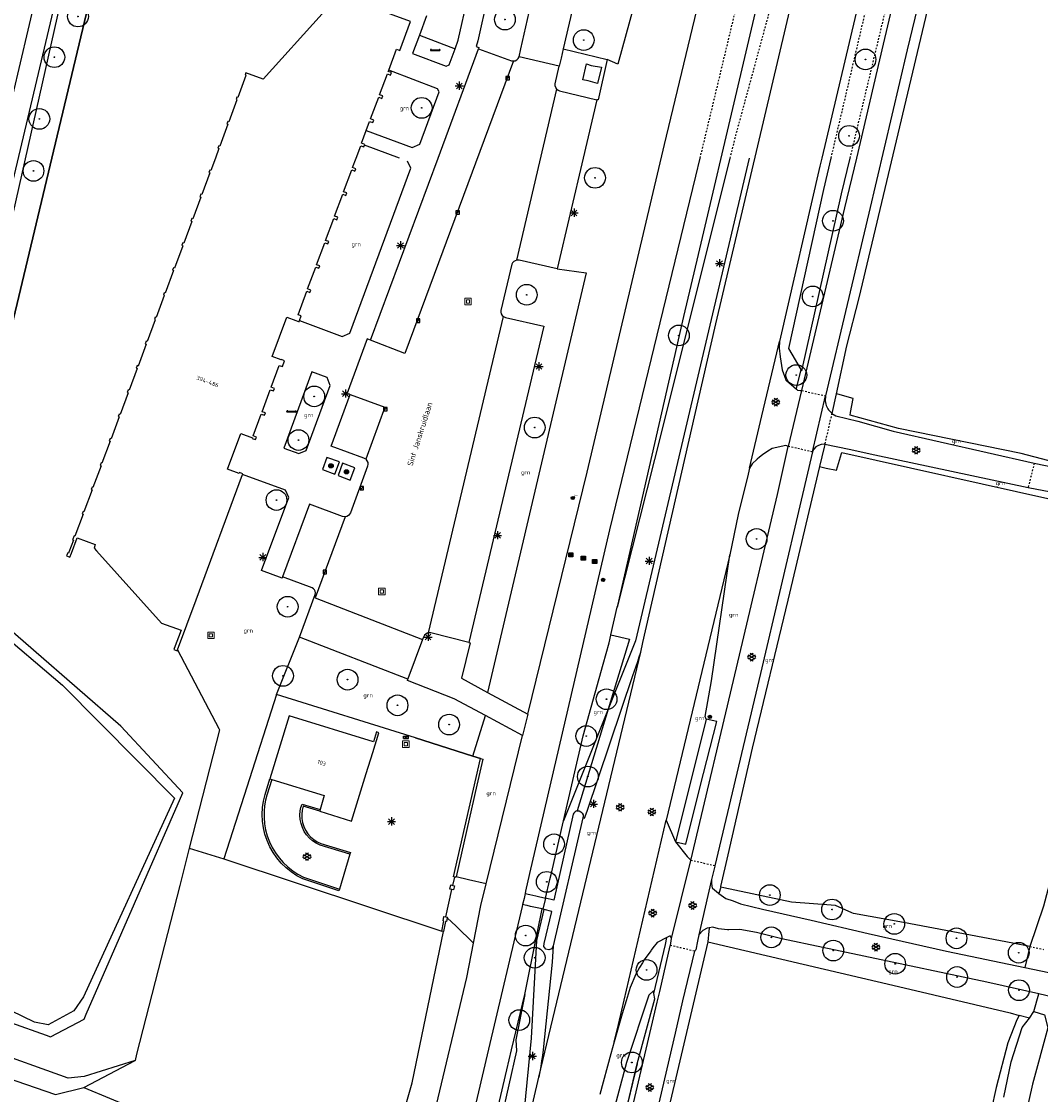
# Model space of a CAD drawing. Header units: metres. Extents: x 116958 to 118326, y 475500 to 477904.
# Tile 4 of 256: x 117340 to 117464, y 475886 to 476017. Entities that reach past the tile are written whole.
import ezdxf

# ---------------------------------------------------------------- set-up
doc = ezdxf.new("R2010")
doc.units = ezdxf.units.M
doc.header["$LTSCALE"] = 0.2
doc.linetypes.add('MATGRENS', pattern=[2, 1, -1])
doc.layers.get('0').update_dxf_attribs({"color": 6})
for name, color, linetype in [('B-WE-GR-BOOM-G', 252, 'Continuous'), ('B-WE-GR-GROENVOORZIENING-GV', 252, 'Continuous'), ('B-WE-GW-WATERGANG_INSTEEK-G', 252, 'Continuous'), ('B-WE-GW-WATERGANG_WATERLIJN-G', 252, 'Continuous'), ('B-WE-IE-FIETSENSTANG-G', 252, 'Continuous'), ('B-WE-IE-MEUBILAIR-G', 252, 'Continuous'), ('B-WE-IE-MEUBILAIR_WEGMEUBILAIR_LICHTMAST-G', 252, 'Continuous'), ('B-WE-IE-MEUBILAIR_WEGMEUBILAIR_VERKEERSBORD-PAAL', 252, 'Continuous'), ('B-WE-IE-MEUBILAIR_WEGMEUBILAIR_VERKEERSLICHT-G', 252, 'Continuous'), ('B-WE-IE-TERREINAFSCHEIDING_KUNSTMATIG_HEKWERK-G', 252, 'HEKWERK'), ('B-WE-KL-DATA_KAST-G', 90, 'Continuous'), ('B-WE-KW-KUNSTWERK_WALBESCHERMING-GV', 252, 'Continuous'), ('B-WE-OG-BEBOUWING-GV', 252, 'Continuous'), ('B-WE-OG-HUISNUMMER-T25', 2, 'Continuous'), ('B-WE-OG-STRAATNAAM-T35', 3, 'Continuous'), ('B-WE-RI-HWA_KOLK_TROTTOIRKOLK-G', 252, 'Continuous'), ('B-WE-VH-MATERIAALGRENS-G', 252, 'MATGRENS'), ('B-WE-VH-VERHARDING_ASFALT-GV', 252, 'Continuous')]:
    doc.layers.add(name, color=color, linetype=linetype)
doc.layers.add('B-WE-RI-RIOOLPUT', color=31, linetype='Continuous', lineweight=0)
doc.styles.get("Standard").update_dxf_attribs({"font": 'isocp.shx'})
doc.linetypes.add('HEKWERK', pattern='A,5,-1,[103,standaard.shx,S=0.5,R=0,X=0,Y=0],-1', length=7)

# ---------------------------------------------------------------- blocks, each defined once
blk = doc.blocks.new('BGTGV')
for p, q in [((0.0197, 0.04605), (-0.0497, 0.00595)), ((0.0433, 0.025), (-0.0433, -0.025)), ((0.0433, -0.025), (-0.0433, 0.025)), ((0.04965, 0.006), (-0.01975, 0.04605)), ((0.01965, -0.046), (-0.0494, -0.00615)), ((0.04955, -0.00605), (-0.0197, -0.046))]:
    blk.add_line(p, q)
blk = doc.blocks.new('BGT_GR')
at = {"insert": (0.043, 0.019), "char_height": 0.1, "attachment_point": 5, "line_spacing_factor": 0.8}
blk.add_mtext('{\\C256;grn}', dxfattribs=at)
blk = doc.blocks.new('CELQ75115')
for p, q in [((-0.1, 0.03), (-0.2, 0.01)), ((-0.2, 0.01), (-0.17, -0.01)), ((-0.12, 0.07), (-0.07, 0.16)), ((-0.12, 0.07), (-0.05, 0.03)), ((-0.06, -0.06), (-0.1, 0.03)), ((-0.07, 0.16), (0.07, 0.16)), ((0, 0.12), (-0.05, 0.03)), ((0.02, 0.08), (0, 0.12)), ((0.02, 0.08), (0, 0.06)), ((0, 0.06), (0.09, 0.06)), ((0.07, 0.16), (0.09, 0.13)), ((0.14, 0.06), (0.07, 0.01)), ((0.12, -0.08), (0.07, 0.01)), ((0.09, 0.06), (0.13, 0.15)), ((0.13, 0.15), (0.09, 0.13)), ((0.14, 0.06), (0.19, -0.03)), ((-0.19, -0.05), (-0.17, -0.01)), ((-0.1, -0.16), (-0.19, -0.05)), ((-0.09, -0.04), (-0.11, -0.08)), ((-0.11, -0.08), (-0.01, -0.08)), ((-0.01, -0.16), (-0.1, -0.16)), ((-0.09, -0.04), (-0.06, -0.06)), ((-0.01, -0.08), (-0.01, -0.16)), ((0.02, -0.12), (0.07, -0.04)), ((0.07, -0.2), (0.02, -0.12)), ((0.07, -0.04), (0.07, -0.08)), ((0.07, -0.08), (0.12, -0.08)), ((0.12, -0.16), (0.07, -0.16)), ((0.07, -0.16), (0.07, -0.2)), ((0.19, -0.03), (0.12, -0.16))]:
    blk.add_line(p, q)
at = {"flags": 128}
blk.add_lwpolyline([(-0.12, 0.25), (0.12, 0.25), (0.25, 0.12), (0.25, -0.12), (0.12, -0.25), (-0.12, -0.25), (-0.25, -0.12), (-0.25, 0.12), (-0.12, 0.25)], dxfattribs=at)
blk = doc.blocks.new('CELQ70108')
for p, q in [((-0.62, 0.31), (0.62, 0.31)), ((-0.62, -0.31), (-0.62, 0.31)), ((-0.62, -0.31), (0.62, 0.31)), ((0.62, -0.31), (0.62, 0.31)), ((-0.62, -0.31), (0.62, -0.31))]:
    blk.add_line(p, q)
blk = doc.blocks.new('CELQ211865')
for p, q in [((-0.5, 0), (0.5, 0)), ((0.35, -0.34), (-0.35, 0.34)), ((0.35, 0.34), (-0.35, -0.34)), ((0, 0.53), (0, -0.47))]:
    blk.add_line(p, q)
blk = doc.blocks.new('Vb')
blk.add_lwpolyline([(125, -138), (-127, -138), (0, 185), (114, -100), (-71, -100), (0, 100), (56, -60), (-13, -60), (0, -20), (1, 30)])
blk.add_circle((0, 0), 200)
blk = doc.blocks.new('CELQ201000')
at = {"flags": 128}
for points in [[(-0.25, -0.25), (-0.25, 0.25), (0.25, 0.25), (0.25, -0.25), (-0.25, -0.25)], [(-0.18, -0.18), (-0.18, 0.18), (0.18, 0.18), (0.18, -0.18), (-0.18, -0.18)], [(-0.11, -0.11), (-0.11, 0.11), (0.11, 0.11), (0.11, -0.11), (-0.11, -0.11)], [(-0.04, -0.04), (-0.04, 0.04), (0.04, 0.04), (0.04, -0.04), (-0.04, -0.04)]]:
    blk.add_lwpolyline(points, dxfattribs=at)
blk = doc.blocks.new('Brandkr')
for p, q in [((-141, 141), (141, -141)), ((-141, -141), (141, 141))]:
    blk.add_line(p, q)
blk.add_circle((0, 0), 200)
at = {"oblique": 15}
blk.add_text('brk', height=180, dxfattribs=at).set_placement((172, 218))
blk = doc.blocks.new('Pbrd')
for points in [[(-400, -400), (400, -400), (400, 400), (-400, 400)], [(-200, -200), (200, -200), (200, 200), (-200, 200)]]:
    blk.add_lwpolyline(points, close=True)
blk = doc.blocks.new('Kvtrot')
blk.add_line((0, -420), (420, 0))
at = {"flags": 128}
blk.add_lwpolyline([(0, -420), (420, -420), (420, 0), (0, 0)], close=True, dxfattribs=at)
blk = doc.blocks.new('Koppelplaat_baz')
for p, q in [((-91, 22), (-106, 20)), ((-91, 22), (-91, 15)), ((-91, 15), (91, 15)), ((-91, 0), (-91, -8)), ((-91, 0), (91, 0)), ((91, 22), (106, 20)), ((91, 22), (91, 15)), ((91, 0), (91, -8)), ((-91, -8), (-106, -6)), ((91, -8), (106, -6))]:
    blk.add_line(p, q)
for centre, start, end in [((-104, 8), 97.5946, 262.4054), ((104, 8), 277.5946, 82.4054)]:
    blk.add_arc(centre, 13.1, start, end)
blk = doc.blocks.new('Bestboom')
h = blk.add_hatch(color=256)
h.dxf.hatch_style = 1
h.paths.add_polyline_path([(41, 0, 1), (-41, 0, 1)])
for radius in [1260, 41.1]:
    blk.add_circle((0, 0), radius)

msp = doc.modelspace()

# ---------------------------------------------------------------- linework, layer by layer
at = {"layer": 'B-WE-GR-GROENVOORZIENING-GV', "flags": 128}
for points in [[(117457.411, 476046.98), (117442.225, 475983.012), (117440.707, 475977.175), (117439.467, 475971.33)], [(117412.843, 475945.398), (117412.891, 475945.608), (117420.937, 475980.745), (117422.709, 475988.282), (117432.366, 476029.337)], [(117415.203, 476027.842), (117416.532, 476026.649), (117415.257, 476020.024), (117412.892, 476011.397), (117411.616, 476011.985)], [(117388.768, 476014.955), (117393.113, 476013.297)], [(117428.871, 476000), (117415.044, 475941.307), (117411.718, 475932.973)], [(117435.181, 475974.286), (117433.716, 475976.833), (117437.951, 475996.181), (117438.847, 476000)], [(117435.181, 475974.286), (117435.273, 475974.126), (117440.118, 475995.641), (117441.162, 476000)], [(117405.518, 475986.524), (117409.06, 475986.04), (117397.043, 475935.031)], [(117434.615, 475971.915), (117434.631, 475971.983), (117435.181, 475974.286)], [(117439.467, 475971.33), (117438.924, 475968.958)], [(117478.749, 475960.419), (117477.378, 475960.54), (117472.457, 475961.323), (117461.937, 475964.09), (117447.056, 475967.127), (117441.166, 475968.752), (117441.217, 475969.052), (117441.51, 475970.78), (117439.659, 475971.278), (117439.467, 475971.33)], [(117438.062, 475965.183), (117437.985, 475964.848), (117437.442, 475962.477)], [(117437.442, 475962.477), (117438.223, 475962.309), (117439.515, 475962.03), (117440.118, 475964.069), (117440.154, 475964.191), (117465.575, 475958.515), (117469.603, 475957.902), (117472.285, 475957.094), (117476.656, 475955.446)], [(117437.442, 475962.477), (117433.559, 475946.237), (117429.258, 475928.251), (117426.285, 475915.293), (117425.4, 475911.433), (117425.416, 475911.345)], [(117423.647, 475931.775), (117423.543, 475932.09), (117424.292, 475936.414), (117426.527, 475951.747)], [(117371.414, 475934.774), (117374.189, 475941.736)], [(117412.067, 475942.011), (117414.304, 475941.482), (117411.718, 475932.973)], [(117408.662, 475919.777), (117408.867, 475919.73), (117409.178, 475920.574), (117414.749, 475937.088), (117414.946, 475937.65), (117415.138, 475938.214), (117415.325, 475938.779), (117415.507, 475939.346), (117415.685, 475939.914)], [(117395.273, 475927.283), (117388.317, 475929.52), (117371.414, 475934.774), (117367.774, 475923.502), (117364.983, 475914.778), (117391.498, 475906.01)], [(117411.718, 475932.973), (117406.298, 475919.389)], [(117411.718, 475932.973), (117407.963, 475920.615)], [(117395.273, 475927.283), (117396.799, 475932.2)], [(117423.647, 475931.775), (117421.564, 475923.48), (117419.93, 475916.858)], [(117419.93, 475916.858), (117421.191, 475916.552), (117422.921, 475923.577), (117424.93, 475931.5), (117423.647, 475931.775)], [(117407.963, 475920.615), (117407.834, 475920.579), (117407.716, 475920.516), (117407.615, 475920.429), (117407.534, 475920.322), (117407.479, 475920.2), (117405.116, 475909.751), (117404.123, 475909.997), (117403.79, 475908.676)], [(117407.963, 475920.615), (117408.2, 475920.61), (117408.418, 475920.515), (117408.584, 475920.346), (117408.675, 475920.127), (117408.676, 475919.89), (117408.662, 475919.777)], [(117408.662, 475919.777), (117405.059, 475904.202)], [(117419.926, 475916.841), (117419.93, 475916.858)], [(117360.784, 475916.09), (117364.983, 475914.778)], [(117380.321, 475915.337), (117379.054, 475911.116)], [(117425.416, 475911.345), (117425.2, 475910.586)], [(117463.008, 475904.114), (117460.958, 475904.527), (117447.627, 475907.039), (117441.572, 475908.13), (117441.374, 475908.218), (117439.383, 475909.096), (117434.043, 475909.514), (117425.781, 475911.268), (117425.416, 475911.345)], [(117398.97, 475873.324), (117401.555, 475884.247), (117402.425, 475892.985), (117403.045, 475904.842), (117403.942, 475908.638)], [(117403.79, 475908.676), (117403.694, 475908.697)], [(117403.942, 475908.638), (117403.79, 475908.676)], [(117405.059, 475904.202), (117404.878, 475903.859), (117404.523, 475903.704), (117404.148, 475903.804), (117403.917, 475904.115), (117403.929, 475904.502), (117404.882, 475908.401), (117403.942, 475908.638)], [(117424.008, 475906.406), (117423.993, 475906.355), (117423.959, 475906.002), (117423.832, 475904.691)], [(117347.978, 475886.967), (117357.32, 475883.1), (117381.31, 475871.96), (117381.71, 475872.022), (117382.093, 475872.155), (117382.445, 475872.355), (117382.755, 475872.615), (117383.014, 475872.927), (117383.212, 475873.28), (117383.708, 475874.327), (117384.25, 475875.35), (117384.615, 475876.067), (117384.925, 475876.809), (117385.178, 475877.572), (117385.374, 475878.352), (117385.736, 475879.914), (117386.16, 475881.46), (117387.886, 475887.564), (117391.704, 475905.967)], [(117417.289, 475898.423), (117418.688, 475904.368), (117418.866, 475905.202)], [(117423.832, 475904.691), (117415.523, 475869.41), (117414.148, 475863.556), (117404.538, 475823.05), (117399.591, 475801.476)], [(117405.059, 475904.202), (117404.91, 475902.238), (117403.818, 475891.548), (117403.726, 475890.881), (117403.628, 475890.215), (117403.524, 475889.551), (117403.414, 475888.887), (117403.297, 475888.224)], [(117423.832, 475904.691), (117447.046, 475899.261), (117460.604, 475896.051), (117461.695, 475895.75)], [(117417.289, 475898.423), (117417.24, 475898.733), (117416.658, 475898.204), (117413.955, 475890.031), (117411.756, 475881.815), (117411.788, 475879.566), (117410.535, 475877.381), (117409.281, 475871.097), (117409.235, 475870.897)], [(117415.276, 475889.877), (117417.392, 475897.764), (117417.289, 475898.423)], [(117389.597, 475847.172), (117399.405, 475889.145), (117399.988, 475891.58), (117401.599, 475898.302)], [(117463.491, 475896.22), (117464.122, 475898.36)], [(117415.276, 475889.877), (117415.003, 475888.857), (117413.49, 475882.474), (117410.485, 475870.601)], [(117410.725, 475870.545), (117415.276, 475889.877)]]:
    msp.add_lwpolyline(points, dxfattribs=at)
at = {"layer": 'B-WE-GW-WATERGANG_INSTEEK-G', "flags": 128}
for points in [[(117346.498, 476025.162), (117332.856, 475964.593), (117327.218, 475941.817)], [(117476.656, 475955.446), (117476.055, 475955.029), (117474.5, 475951.691), (117473.087, 475946.937), (117472.296, 475941.6), (117471.893, 475936.982), (117470.929, 475932.356), (117468.102, 475922.037), (117464.684, 475909.036), (117463.008, 475904.114)], [(117335.702, 475940.178), (117336.865, 475943.106), (117345.36, 475935.908), (117359.002, 475922.159), (117347.936, 475897.995), (117346.727, 475896.288), (117343.629, 475894.599), (117341.978, 475894.93), (117334.838, 475898.391), (117331.632, 475894.395), (117331.561, 475893.762)], [(117463.008, 475904.114), (117462.41, 475901.556)], [(117461.695, 475895.75), (117461.447, 475895.214), (117460.344, 475892.42), (117458.909, 475886.968), (117457.71, 475881.463), (117454.031, 475865.799), (117449.401, 475846.332), (117446.408, 475832.788), (117446.249, 475830.995), (117446.551, 475830.45), (117446.762, 475830.071), (117447.846, 475829.456), (117448.075, 475829.358), (117448.911, 475829)], [(117462.964, 475895.401), (117461.695, 475895.75)], [(117331.561, 475893.762), (117331.377, 475892.137), (117332.483, 475890.249), (117344.529, 475886.14), (117347.978, 475886.967)], [(117347.978, 475886.967), (117354.192, 475890.285)]]:
    msp.add_lwpolyline(points, dxfattribs=at)
at = {"layer": 'B-WE-GW-WATERGANG_WATERLIJN-G', "flags": 128}
for points in [[(117344.068, 476000), (117348.938, 476020.36), (117349.72, 476023.451), (117355.748, 476027.009), (117356.457, 476030.397)], [(117335.333, 475940.484), (117335.128, 475940.531), (117330.308, 475941.642), (117330.147, 475941.679), (117330.259, 475942.426), (117335.372, 475963.649), (117344.068, 476000)], [(117354.192, 475890.285), (117348.002, 475888.313), (117346.069, 475888.117), (117336.066, 475891.674), (117335.992, 475891.646), (117334.766, 475891.175), (117333.177, 475891.647), (117332.698, 475892.767), (117332.654, 475892.87), (117332.849, 475893.229), (117334.82, 475896.862), (117339.061, 475894.866), (117343.392, 475893.337), (117343.898, 475893.158), (117347.989, 475895.272), (117348.265, 475895.904), (117360.02, 475922.829), (117352.464, 475930.908), (117336.482, 475944.796), (117335.333, 475940.484)], [(117359.36, 475940.204), (117364.371, 475930.641), (117364.458, 475930.475), (117360.784, 475916.09)], [(117360.784, 475916.09), (117359.626, 475911.56), (117354.379, 475891.017), (117354.192, 475890.285)], [(117463.491, 475896.22), (117464.806, 475895.811), (117465.202, 475894.226), (117463.327, 475887.403), (117461.651, 475879.793)], [(117462.964, 475895.401), (117463.491, 475896.22)], [(117459.861, 475885.822), (117460.745, 475890.089), (117462.059, 475894.261), (117462.964, 475895.401)]]:
    msp.add_lwpolyline(points, dxfattribs=at)
at = {"layer": 'B-WE-IE-TERREINAFSCHEIDING_KUNSTMATIG_HEKWERK-G', "flags": 128}
for points in [[(117388.317, 475929.52), (117395.273, 475927.283), (117396.191, 475926.988)], [(117367.774, 475923.502), (117364.983, 475914.778), (117391.498, 475906.01)]]:
    msp.add_lwpolyline(points, dxfattribs=at)
at = {"layer": 'B-WE-KW-KUNSTWERK_WALBESCHERMING-GV', "flags": 128}
for points in [[(117372.597, 476111.835), (117371.844, 476108.468), (117369.081, 476105.567), (117368.87, 476104.726), (117368.684, 476103.986), (117361.787, 476074.84), (117354.847, 476045.29), (117354.271, 476042.886), (117354.206, 476042.618), (117354.186, 476042.533), (117357.74, 476036.524), (117357.012, 476033.049), (117356.457, 476030.397), (117355.748, 476027.009), (117349.72, 476023.451), (117348.938, 476020.36), (117344.068, 476000)], [(117344.068, 476000), (117335.372, 475963.649), (117330.259, 475942.426), (117330.147, 475941.679), (117330.308, 475941.642)], [(117359.36, 475940.204), (117364.371, 475930.641), (117364.458, 475930.475), (117360.784, 475916.09), (117359.626, 475911.56), (117354.379, 475891.017), (117354.192, 475890.285)]]:
    msp.add_lwpolyline(points, dxfattribs=at)
at = {"layer": 'B-WE-OG-BEBOUWING-GV', "flags": 128}
for points in [[(117376.953, 476017.536), (117369.77, 476009.594), (117367.68, 476010.367), (117367.569, 476010.067), (117367.682, 476010.026), (117366.692, 476007.363), (117366.58, 476007.405), (117366.469, 476007.105), (117366.581, 476007.063), (117365.596, 476004.41), (117365.483, 476004.452), (117365.372, 476004.152), (117365.484, 476004.11), (117364.499, 476001.458), (117364.386, 476001.499), (117364.275, 476001.199), (117364.387, 476001.158), (117363.957, 476000)], [(117381.073, 476000), (117381.632, 476001.506), (117382.026, 476001.36), (117382.105, 476001.575), (117382.137, 476001.66), (117381.743, 476001.806), (117382.316, 476003.35), (117382.724, 476004.449), (117383.117, 476004.303), (117383.229, 476004.603), (117382.835, 476004.749), (117383.82, 476007.402), (117384.214, 476007.257), (117384.322, 476007.547), (117383.928, 476007.693), (117384.873, 476010.235), (117385.267, 476010.089), (117385.378, 476010.39), (117384.984, 476010.535), (117385.043, 476010.691), (117385.987, 476013.229), (117386.381, 476013.083), (117387.688, 476016.6), (117383.034, 476018.311)], [(117409.676, 476011.258), (117410.905, 476011.059), (117410.419, 476009.075), (117409.288, 476009.405), (117408.635, 476009.507), (117409.093, 476011.461), (117409.676, 476011.258)], [(117363.957, 476000), (117363.402, 475998.505), (117363.289, 475998.547), (117363.178, 475998.247), (117363.29, 475998.205), (117362.305, 475995.552), (117362.192, 475995.594), (117362.081, 475995.294), (117362.193, 475995.252), (117361.204, 475992.59), (117361.092, 475992.631), (117360.98, 475992.331), (117361.093, 475992.29), (117360.111, 475989.646), (117359.998, 475989.688), (117359.887, 475989.388), (117359.999, 475989.346), (117358.986, 475986.618), (117358.874, 475986.66), (117358.759, 475986.351), (117358.871, 475986.309), (117357.858, 475983.581), (117357.745, 475983.623), (117357.634, 475983.323), (117357.746, 475983.281), (117356.761, 475980.628), (117356.648, 475980.67), (117356.537, 475980.37), (117356.649, 475980.328), (117355.664, 475977.676), (117355.551, 475977.717), (117355.44, 475977.417), (117355.553, 475977.376), (117354.564, 475974.713), (117354.451, 475974.755), (117354.34, 475974.455), (117354.452, 475974.413), (117353.467, 475971.76), (117353.354, 475971.802), (117353.246, 475971.512), (117353.359, 475971.47), (117352.37, 475968.808), (117352.257, 475968.849), (117352.156, 475968.578), (117352.269, 475968.536), (117351.269, 475965.845), (117351.157, 475965.887), (117351.049, 475965.597), (117351.161, 475965.555), (117350.172, 475962.893), (117350.06, 475962.934), (117349.948, 475962.634), (117350.061, 475962.593), (117349.075, 475959.94), (117348.963, 475959.982), (117348.855, 475959.691), (117348.967, 475959.649), (117347.978, 475956.987), (117347.866, 475957.029), (117347.758, 475956.738), (117347.871, 475956.696), (117346.882, 475954.034), (117346.769, 475954.076), (117346.584, 475953.579), (117346.697, 475953.537), (117346.152, 475952.071), (117346.112, 475951.962), (117345.999, 475952.004), (117345.863, 475951.636), (117346.266, 475951.486), (117346.448, 475951.975), (117347.136, 475953.829), (117349.339, 475953.011), (117349.228, 475952.544), (117349.51, 475952.23), (117357.42, 475943.445), (117359.78, 475942.574), (117358.956, 475940.352), (117358.911, 475940.23), (117359.314, 475940.08), (117359.36, 475940.204)], [(117374.206, 475980.262), (117374.405, 475980.8), (117374.012, 475980.946), (117375.067, 475983.794), (117375.461, 475983.649), (117375.568, 475983.939), (117375.175, 475984.085), (117376.158, 475986.737), (117376.551, 475986.591), (117376.662, 475986.891), (117376.269, 475987.036), (117377.258, 475989.707), (117377.652, 475989.561), (117377.756, 475989.842), (117377.363, 475989.988), (117378.349, 475992.649), (117378.743, 475992.504), (117378.854, 475992.804), (117378.46, 475992.949), (117379.443, 475995.601), (117379.837, 475995.456), (117379.948, 475995.755), (117379.554, 475995.901), (117380.541, 475998.563), (117380.934, 475998.417), (117381.042, 475998.708), (117380.648, 475998.853), (117381.073, 476000)], [(117367.254, 475961.506), (117367.297, 475961.621), (117366.903, 475961.767), (117366.861, 475961.654), (117365.455, 475962.175), (117367.053, 475966.489), (117368.459, 475965.968), (117368.441, 475965.917), (117368.835, 475965.772), (117368.943, 475966.062), (117368.549, 475966.208), (117369.535, 475968.869), (117369.929, 475968.723), (117370.037, 475969.013), (117369.643, 475969.159), (117370.633, 475971.829), (117371.026, 475971.684), (117371.137, 475971.983), (117370.744, 475972.129), (117371.73, 475974.79), (117372.124, 475974.644), (117372.384, 475975.347), (117371.991, 475975.493), (117371.977, 475975.455), (117370.879, 475975.862), (117372.661, 475980.672), (117373.758, 475980.266), (117373.751, 475980.243), (117374.145, 475980.097), (117374.206, 475980.262)], [(117359.36, 475940.204), (117361.608, 475946.271), (117367.254, 475961.506)], [(117388.317, 475929.52), (117371.414, 475934.774), (117367.774, 475923.502)], [(117376.655, 475920.566), (117380.529, 475919.357), (117382.313, 475925.153), (117383.108, 475927.734), (117383.843, 475930.123), (117383.547, 475930.214), (117383.179, 475929.02), (117372.952, 475932.167), (117370.599, 475924.508), (117370.809, 475924.443), (117377.204, 475922.478), (117376.716, 475920.778), (117376.655, 475920.566)], [(117393.063, 475912.577), (117392.909, 475912.612), (117396.191, 475926.988)], [(117396.191, 475926.988), (117396.491, 475926.92), (117395.766, 475923.742), (117393.224, 475912.612)], [(117379.054, 475911.116), (117378.986, 475910.907), (117374.587, 475912.354), (117373.868, 475912.737), (117373.188, 475913.187), (117372.553, 475913.698), (117371.97, 475914.267), (117371.443, 475914.889), (117370.976, 475915.557), (117370.575, 475916.266), (117370.243, 475917.01), (117369.982, 475917.782), (117369.795, 475918.576), (117369.683, 475919.383), (117369.649, 475920.197), (117369.691, 475921.011), (117369.81, 475921.818), (117370.004, 475922.609), (117370.599, 475924.508)], [(117370.809, 475924.443), (117370.215, 475922.547), (117370.051, 475921.901), (117369.94, 475921.243), (117369.88, 475920.579), (117369.876, 475919.816), (117369.942, 475919.057), (117370.076, 475918.306), (117370.277, 475917.571), (117370.544, 475916.856), (117370.875, 475916.169), (117371.266, 475915.515), (117371.715, 475914.899), (117372.218, 475914.326), (117372.771, 475913.8), (117373.369, 475913.327), (117374.007, 475912.91), (117374.681, 475912.553), (117379.054, 475911.116)], [(117380.321, 475915.337), (117376.687, 475916.45), (117376.222, 475916.675), (117375.79, 475916.96), (117375.401, 475917.3), (117375.059, 475917.688), (117374.772, 475918.117), (117374.543, 475918.581), (117374.379, 475919.071), (117374.28, 475919.578), (117374.249, 475920.094), (117374.287, 475920.61), (117374.37, 475921.036), (117374.501, 475921.45), (117376.716, 475920.778)], [(117376.655, 475920.566), (117374.64, 475921.178), (117374.522, 475920.69), (117374.471, 475920.191), (117374.488, 475919.69), (117374.574, 475919.195), (117374.726, 475918.717), (117374.941, 475918.264), (117375.216, 475917.844), (117375.546, 475917.466), (117375.924, 475917.136), (117376.343, 475916.86), (117376.796, 475916.644), (117380.375, 475915.563), (117380.321, 475915.337)], [(117392.715, 475911.046), (117392.49, 475911.095), (117392.6, 475911.607), (117392.829, 475911.558)], [(117392.829, 475911.558), (117393.03, 475911.515), (117392.92, 475911.002), (117392.715, 475911.046)], [(117393.224, 475912.612), (117393.209, 475912.544), (117393.063, 475912.577)], [(117391.498, 475906.01), (117391.719, 475907.041), (117391.755, 475907.212), (117391.648, 475907.234), (117391.759, 475907.762), (117391.97, 475907.72)], [(117392.162, 475907.611), (117392.069, 475907.149), (117391.961, 475907.171), (117391.704, 475905.967)], [(117391.97, 475907.72), (117392.176, 475907.678), (117392.162, 475907.611)], [(117391.704, 475905.967), (117391.498, 475906.01)]]:
    msp.add_lwpolyline(points, dxfattribs=at)
at = {"layer": 'B-WE-VH-MATERIAALGRENS-G', "flags": 128}
for points in [[(117455.929, 476134.597), (117450.848, 476113.352), (117445.1, 476089.691), (117439.332, 476066.401), (117427.564, 476019.55), (117422.879, 476000)], [(117458.819, 476133.917), (117458.113, 476130.82), (117449.22, 476093.303), (117434.419, 476031.881), (117431.388, 476018.063), (117427.231, 476002.791), (117426.533, 476000)], [(117438.847, 476000), (117445.277, 476027.401), (117453.573, 476063.243), (117457.159, 476078.607)], [(117441.162, 476000), (117447.609, 476026.905), (117456.055, 476063.311), (117459.421, 476077.61)], [(117435.288, 475971.727), (117438.074, 475971.102), (117438.176, 475971.079)], [(117438.924, 475968.958), (117438.897, 475968.84), (117438.89, 475968.809), (117438.406, 475966.689), (117438.062, 475965.183)], [(117436.565, 475964.276), (117436.511, 475964.288), (117433.643, 475964.931)], [(117463.551, 475962.898), (117462.791, 475959.915)], [(117424.702, 475913.928), (117424.683, 475913.932), (117421.796, 475914.6)], [(117422.215, 475903.562), (117422.207, 475903.564), (117420.548, 475903.959), (117419.297, 475904.256)], [(117463.008, 475904.114), (117464.447, 475903.824), (117464.683, 475903.777)]]:
    msp.add_lwpolyline(points, dxfattribs=at)
at = {"layer": 'B-WE-VH-VERHARDING_ASFALT-GV'}
for p, q in [((117453.915, 476037.686), (117448.098, 476013.142)), ((117401.12, 476013.27), (117404.545, 476028.339)), ((117424.833, 475979.841), (117436.259, 476028.416)), ((117346.25, 476026.479), (117322.037, 475924.554)), ((117409.463, 476027.238), (117406.275, 476013.293)), ((117333.763, 475984.064), (117342.679, 476021.801)), ((117397.638, 476022.052), (117395.879, 476014.247)), ((117393.495, 476014.322), (117394.82, 476020.34)), ((117389.629, 476017.288), (117388.768, 476014.955)), ((117388.768, 476014.955), (117387.947, 476012.731)), ((117391.042, 476000), (117395.973, 476013.288)), ((117392.378, 476011.33), (117393.113, 476013.297)), ((117393.113, 476013.297), (117393.495, 476014.322)), ((117395.879, 476014.247), (117395.693, 476013.564)), ((117395.693, 476013.564), (117396.003, 476013.448)), ((117396.003, 476013.448), (117395.973, 476013.288)), ((117395.973, 476013.288), (117399.985, 476011.83)), ((117400.896, 476012.299), (117401.12, 476013.27)), ((117406.275, 476013.293), (117406.009, 476012.149)), ((117406.275, 476013.293), (117411.616, 476011.985)), ((117387.947, 476012.731), (117392.04, 476011.189)), ((117400.429, 476011.841), (117400.629, 476011.943)), ((117400.629, 476011.943), (117400.789, 476012.101)), ((117400.789, 476012.101), (117400.896, 476012.299)), ((117405.787, 476011.19), (117400.896, 476012.299)), ((117406.009, 476012.149), (117405.787, 476011.19)), ((117411.616, 476011.985), (117410.514, 476007.087)), ((117448.098, 476013.142), (117443.447, 475993.285)), ((117390.992, 476008.437), (117385.043, 476010.691)), ((117400.207, 476011.802), (117387.017, 475976.24)), ((117392.04, 476011.189), (117392.378, 476011.33)), ((117399.985, 476011.83), (117400.207, 476011.802)), ((117400.207, 476011.802), (117400.429, 476011.841)), ((117405.296, 476009.027), (117405.787, 476011.19)), ((117388.81, 476001.701), (117391.159, 476008.042)), ((117391.159, 476008.042), (117390.992, 476008.437)), ((117400.619, 475987.58), (117405.492, 476008.389)), ((117405.296, 476008.798), (117405.296, 476009.027)), ((117405.363, 476008.579), (117405.296, 476008.798)), ((117405.492, 476008.389), (117405.363, 476008.579)), ((117405.492, 476008.389), (117405.642, 476008.264)), ((117405.642, 476008.264), (117405.818, 476008.18)), ((117405.818, 476008.18), (117410.348, 476007.09)), ((117410.348, 476007.09), (117408.683, 476000)), ((117410.514, 476007.087), (117410.348, 476007.09)), ((117382.316, 476003.35), (117387.905, 476001.276)), ((117386.333, 476000), (117382.105, 476001.575)), ((117387.905, 476001.276), (117388.81, 476001.701)), ((117409.177, 475961.803), (117418.586, 476001.642)), ((117382.822, 475977.846), (117391.042, 476000)), ((117387.716, 475998.755), (117387.313, 475999.635)), ((117408.683, 476000), (117405.518, 475986.524)), ((117426.533, 476000), (117418.256, 475966.887)), ((117422.879, 476000), (117422.351, 475997.796)), ((117437.48, 475999), (117432.548, 475977.705)), ((117437.716, 476000), (117437.48, 475999)), ((117440.531, 475993.95), (117441.951, 476000)), ((117380.294, 475978.72), (117387.716, 475998.755)), ((117422.351, 475997.796), (117411.873, 475954.787)), ((117435.288, 475971.727), (117440.531, 475993.95)), ((117443.447, 475993.285), (117438.176, 475971.079)), ((117400.113, 475987.27), (117400.014, 475987.094)), ((117400.253, 475987.416), (117400.113, 475987.27)), ((117400.426, 475987.521), (117400.253, 475987.416)), ((117400.619, 475987.58), (117400.426, 475987.521)), ((117400.904, 475987.574), (117400.619, 475987.58)), ((117405.518, 475986.524), (117400.904, 475987.574)), ((117400.014, 475987.094), (117398.678, 475981.477)), ((117389.895, 475942.268), (117399.008, 475980.719)), ((117398.678, 475981.477), (117398.675, 475981.26)), ((117398.675, 475981.26), (117398.733, 475981.05)), ((117398.733, 475981.05), (117398.847, 475980.865)), ((117398.847, 475980.865), (117399.008, 475980.719)), ((117399.008, 475980.719), (117399.26, 475980.607)), ((117399.26, 475980.607), (117403.894, 475979.55)), ((117374.206, 475980.262), (117379.397, 475978.316)), ((117403.894, 475979.55), (117394.786, 475941.091)), ((117422.687, 475970.469), (117424.833, 475979.841)), ((117379.397, 475978.316), (117380.294, 475978.72)), ((117382.41, 475978.006), (117379.969, 475971.4)), ((117382.822, 475977.846), (117382.41, 475978.006)), ((117387.017, 475976.24), (117382.822, 475977.846)), ((117432.222, 475976.316), (117432.548, 475977.705)), ((117432.548, 475977.705), (117432.513, 475976.885)), ((117432.513, 475976.885), (117432.633, 475975.848)), ((117430.421, 475968.65), (117432.222, 475976.316)), ((117432.633, 475975.848), (117432.888, 475974.26)), ((117432.888, 475974.26), (117433.336, 475973.044)), ((117375.706, 475974.007), (117372.297, 475964.72)), ((117377.554, 475973.312), (117375.706, 475974.007)), ((117377.929, 475972.33), (117377.554, 475973.312)), ((117433.336, 475973.044), (117433.351, 475973.004)), ((117433.351, 475973.004), (117433.449, 475972.92)), ((117433.449, 475972.92), (117434.296, 475972.189)), ((117374.99, 475964.44), (117377.929, 475972.33)), ((117433.643, 475964.931), (117435.288, 475971.727)), ((117434.296, 475972.189), (117434.615, 475971.915)), ((117434.615, 475971.915), (117434.769, 475971.782)), ((117434.769, 475971.782), (117435.13, 475971.744)), ((117435.13, 475971.744), (117435.288, 475971.727)), ((117378.035, 475964.953), (117380.357, 475971.244)), ((117379.969, 475971.4), (117380.357, 475971.244)), ((117380.357, 475971.244), (117384.58, 475969.716)), ((117415.96, 475941.09), (117422.687, 475970.469)), ((117436.565, 475964.276), (117438.176, 475971.079)), ((117438.176, 475971.079), (117438.127, 475970.492)), ((117438.127, 475970.492), (117438.209, 475970.082)), ((117384.58, 475969.716), (117382.249, 475963.37)), ((117438.209, 475970.082), (117438.242, 475969.915)), ((117438.242, 475969.915), (117438.443, 475969.525)), ((117438.443, 475969.525), (117438.512, 475969.392)), ((117438.512, 475969.392), (117438.916, 475968.963)), ((117438.916, 475968.963), (117438.924, 475968.958)), ((117438.924, 475968.958), (117439.423, 475968.663)), ((117428.928, 475962.296), (117430.421, 475968.65)), ((117439.423, 475968.663), (117442.089, 475967.986)), ((117442.089, 475967.986), (117446.4, 475966.788)), ((117418.256, 475966.887), (117412.843, 475945.398)), ((117446.4, 475966.788), (117463.551, 475962.898)), ((117382.018, 475963.508), (117378.035, 475964.953)), ((117433.34, 475965.032), (117431.693, 475964.685)), ((117433.643, 475964.931), (117433.34, 475965.032)), ((117433.638, 475964.91), (117433.643, 475964.931)), ((117437.298, 475965.064), (117436.988, 475964.868)), ((117437.648, 475965.175), (117437.298, 475965.064)), ((117438.014, 475965.193), (117437.648, 475965.175)), ((117438.062, 475965.183), (117438.014, 475965.193)), ((117441.034, 475964.566), (117438.062, 475965.183)), ((117372.297, 475964.72), (117374.112, 475964.057)), ((117374.112, 475964.057), (117374.99, 475964.44)), ((117430.503, 475963.929), (117430.117, 475963.617)), ((117431.164, 475964.349), (117430.503, 475963.929)), ((117431.693, 475964.685), (117431.164, 475964.349)), ((117432.323, 475959.074), (117433.638, 475964.91)), ((117436.565, 475964.276), (117435.209, 475958.394)), ((117436.592, 475964.327), (117436.565, 475964.276)), ((117436.738, 475964.599), (117436.592, 475964.327)), ((117436.988, 475964.868), (117436.738, 475964.599)), ((117444.149, 475963.874), (117441.034, 475964.566)), ((117462.791, 475959.915), (117444.149, 475963.874)), ((117377.527, 475963.591), (117376.997, 475962.111)), ((117379.038, 475963.05), (117377.527, 475963.591)), ((117378.508, 475961.57), (117379.038, 475963.05)), ((117379.44, 475962.888), (117378.888, 475961.384)), ((117380.925, 475962.343), (117379.44, 475962.888)), ((117380.373, 475960.84), (117380.925, 475962.343)), ((117382.476, 475962.536), (117380.401, 475956.873)), ((117382.249, 475963.37), (117382.018, 475963.508)), ((117382.249, 475963.37), (117382.398, 475963.197)), ((117382.398, 475963.197), (117382.49, 475962.988)), ((117382.517, 475962.761), (117382.476, 475962.536)), ((117382.49, 475962.988), (117382.517, 475962.761)), ((117429.238, 475962.798), (117428.928, 475962.296)), ((117429.841, 475963.394), (117429.238, 475962.798)), ((117430.117, 475963.617), (117429.841, 475963.394)), ((117463.551, 475962.898), (117477.846, 475959.995)), ((117372.487, 475959.625), (117367.254, 475961.506)), ((117376.997, 475962.111), (117378.508, 475961.57)), ((117378.888, 475961.384), (117380.373, 475960.84)), ((117401.963, 475932.383), (117409.177, 475961.803)), ((117428.739, 475961.549), (117427.553, 475956.658)), ((117428.928, 475962.296), (117428.739, 475961.549)), ((117477.25, 475957.146), (117462.791, 475959.915)), ((117369.558, 475949.853), (117372.888, 475958.729)), ((117372.888, 475958.729), (117372.487, 475959.625)), ((117427.352, 475938.021), (117432.323, 475959.074)), ((117375.408, 475957.92), (117372.135, 475949.088)), ((117379.419, 475956.418), (117375.408, 475957.92)), ((117435.209, 475958.394), (117430.246, 475937.327)), ((117379.729, 475956.385), (117376.084, 475946.506)), ((117379.729, 475956.385), (117379.419, 475956.418)), ((117379.941, 475956.434), (117379.729, 475956.385)), ((117380.132, 475956.537), (117379.941, 475956.434)), ((117380.289, 475956.687), (117380.132, 475956.537)), ((117380.401, 475956.873), (117380.289, 475956.687)), ((117427.553, 475956.658), (117426.527, 475951.747)), ((117411.873, 475954.787), (117402.167, 475913.008)), ((117426.527, 475951.747), (117419.027, 475920.494)), ((117372.077, 475948.919), (117369.558, 475949.853)), ((117372.135, 475949.088), (117372.077, 475948.919)), ((117375.717, 475947.738), (117372.135, 475949.088)), ((117374.189, 475941.736), (117376.113, 475946.929)), ((117375.883, 475947.635), (117375.717, 475947.738)), ((117376.014, 475947.491), (117375.883, 475947.635)), ((117376.1, 475947.315), (117376.014, 475947.491)), ((117376.134, 475947.123), (117376.1, 475947.315)), ((117376.113, 475946.929), (117376.134, 475947.123)), ((117376.084, 475946.506), (117389.169, 475941.448)), ((117412.067, 475942.011), (117412.843, 475945.398)), ((117387.359, 475936.615), (117374.189, 475941.736)), ((117389.169, 475941.448), (117387.38, 475936.672)), ((117389.304, 475941.808), (117389.169, 475941.448)), ((117389.401, 475941.978), (117389.304, 475941.808)), ((117389.538, 475942.116), (117389.401, 475941.978)), ((117389.707, 475942.215), (117389.538, 475942.116)), ((117389.895, 475942.268), (117389.707, 475942.215)), ((117390.143, 475942.264), (117389.895, 475942.268)), ((117394.786, 475941.091), (117390.143, 475942.264)), ((117411.847, 475941.066), (117412.063, 475941.992)), ((117412.063, 475941.992), (117412.067, 475942.011)), ((117394.938, 475941.053), (117393.894, 475936.768)), ((117394.786, 475941.091), (117394.938, 475941.053)), ((117411.124, 475938.47), (117411.847, 475941.066)), ((117415.685, 475939.914), (117415.96, 475941.09)), ((117403.297, 475888.224), (117415.685, 475939.914)), ((117408.7, 475929.76), (117411.124, 475938.47)), ((117421.796, 475914.6), (117427.352, 475938.021)), ((117387.308, 475936.476), (117387.359, 475936.615)), ((117393.001, 475934.261), (117387.308, 475936.476)), ((117387.38, 475936.672), (117387.359, 475936.615)), ((117393.894, 475936.768), (117397.043, 475935.031)), ((117430.246, 475937.327), (117424.702, 475913.928)), ((117397.043, 475935.031), (117401.963, 475932.383)), ((117396.799, 475932.2), (117393.001, 475934.261)), ((117401.963, 475932.383), (117401.323, 475929.772)), ((117401.323, 475929.772), (117396.799, 475932.2)), ((117396.898, 475911.729), (117401.323, 475929.772)), ((117406.298, 475919.389), (117408.7, 475929.76)), ((117396.191, 475926.988), (117395.273, 475927.283)), ((117404.828, 475913.04), (117406.298, 475919.389)), ((117412.812, 475893.946), (117418.791, 475919.485)), ((117419.027, 475920.494), (117418.791, 475919.485)), ((117418.791, 475919.485), (117419.926, 475916.841)), ((117419.926, 475916.841), (117421.325, 475915.079)), ((117419.431, 475905.106), (117421.796, 475914.6)), ((117421.325, 475915.079), (117421.767, 475914.629)), ((117421.767, 475914.629), (117421.796, 475914.6)), ((117402.167, 475913.008), (117401.693, 475910.868)), ((117404.646, 475912.255), (117404.828, 475913.04)), ((117424.692, 475913.888), (117424.3, 475912.293)), ((117424.702, 475913.928), (117424.692, 475913.888)), ((117392.829, 475911.558), (117393.063, 475912.577)), ((117394.754, 475912.244), (117393.224, 475912.612)), ((117396.898, 475911.729), (117394.754, 475912.244)), ((117396.261, 475909.133), (117396.898, 475911.729)), ((117404.123, 475909.997), (117404.646, 475912.255)), ((117424.3, 475912.293), (117422.768, 475905.533)), ((117424.3, 475912.293), (117424.3, 475911.788)), ((117424.3, 475911.788), (117424.381, 475911.235)), ((117391.97, 475907.72), (117392.715, 475911.046)), ((117401.627, 475910.57), (117401.496, 475909.975)), ((117401.693, 475910.868), (117401.627, 475910.57)), ((117401.627, 475910.57), (117402.19, 475910.445)), ((117402.19, 475910.445), (117402.949, 475910.269)), ((117402.949, 475910.269), (117404.123, 475909.997)), ((117424.381, 475911.235), (117424.42, 475911.204)), ((117424.42, 475911.204), (117425.151, 475910.622)), ((117425.151, 475910.622), (117425.2, 475910.586)), ((117425.2, 475910.586), (117426.029, 475909.982)), ((117395.363, 475904.52), (117396.261, 475909.133)), ((117401.262, 475908.987), (117397.156, 475891.638)), ((117401.317, 475909.22), (117401.262, 475908.987)), ((117401.496, 475909.975), (117401.317, 475909.22)), ((117401.622, 475909.153), (117401.317, 475909.22)), ((117401.876, 475909.098), (117401.622, 475909.153)), ((117402.284, 475909.008), (117401.876, 475909.098)), ((117403.694, 475908.697), (117402.284, 475909.008)), ((117426.029, 475909.982), (117426.937, 475909.693)), ((117426.937, 475909.693), (117427.817, 475909.308)), ((117427.817, 475909.308), (117430.489, 475908.663)), ((117393.227, 475906.583), (117392.162, 475907.611)), ((117402.043, 475900.507), (117403.694, 475908.697)), ((117430.489, 475908.663), (117436.405, 475907.337)), ((117395.363, 475904.52), (117393.227, 475906.583)), ((117423.789, 475906.376), (117423.235, 475906.053)), ((117424.008, 475906.406), (117423.789, 475906.376)), ((117424.474, 475906.471), (117424.008, 475906.406)), ((117425.165, 475906.292), (117424.474, 475906.471)), ((117426.261, 475906.171), (117425.165, 475906.292)), ((117436.405, 475907.337), (117443.357, 475905.707)), ((117418.866, 475905.202), (117417.669, 475904.617)), ((117419.289, 475905.408), (117418.866, 475905.202)), ((117419.431, 475905.106), (117419.289, 475905.408)), ((117419.292, 475904.257), (117419.431, 475905.106)), ((117422.768, 475905.533), (117422.605, 475904.757)), ((117423.235, 475906.053), (117422.768, 475905.533)), ((117426.393, 475906.157), (117426.261, 475906.171)), ((117427.757, 475906.207), (117426.393, 475906.157)), ((117429.773, 475905.844), (117427.757, 475906.207)), ((117432.853, 475905.07), (117429.773, 475905.844)), ((117457.766, 475899.805), (117432.853, 475905.07)), ((117443.357, 475905.707), (117452.869, 475903.556)), ((117394.549, 475900.342), (117395.363, 475904.52)), ((117416.914, 475903.62), (117416.122, 475902.505)), ((117416.967, 475903.695), (117416.914, 475903.62)), ((117417.172, 475903.964), (117416.967, 475903.695)), ((117417.669, 475904.617), (117417.172, 475903.964)), ((117417.996, 475898.658), (117419.287, 475904.212)), ((117419.287, 475904.212), (117419.297, 475904.256)), ((117419.297, 475904.256), (117419.292, 475904.257)), ((117422.391, 475903.738), (117422.219, 475903.575)), ((117422.605, 475904.757), (117422.391, 475903.738)), ((117416.122, 475902.505), (117415.893, 475902.135)), ((117422.215, 475903.562), (117420.78, 475897.504)), ((117422.219, 475903.575), (117422.215, 475903.562)), ((117452.869, 475903.556), (117462.41, 475901.556)), ((117415.54, 475901.564), (117415.113, 475900.759)), ((117415.893, 475902.135), (117415.54, 475901.564)), ((117462.41, 475901.556), (117469.001, 475900.175)), ((117390.397, 475882.9), (117394.549, 475900.342)), ((117401.599, 475898.302), (117402.043, 475900.507)), ((117415.113, 475900.759), (117414.42, 475899.157)), ((117464.122, 475898.36), (117457.766, 475899.805)), ((117414.42, 475899.157), (117413.913, 475897.519)), ((117417.689, 475897.367), (117417.996, 475898.658)), ((117401.599, 475898.302), (117400.485, 475892.772)), ((117413.913, 475897.519), (117413.419, 475895.926)), ((117416.957, 475894.226), (117417.689, 475897.367)), ((117420.78, 475897.504), (117419.869, 475893.587)), ((117466.495, 475897.82), (117464.122, 475898.36)), ((117413.419, 475895.926), (117412.478, 475892.517)), ((117411.432, 475870.712), (117416.957, 475894.226)), ((117412.478, 475892.517), (117412.812, 475893.946)), ((117419.869, 475893.587), (117414.322, 475869.883)), ((117400.485, 475892.772), (117400.592, 475891.433)), ((117412.478, 475892.517), (117412.041, 475891.077)), ((117397.156, 475891.638), (117392.851, 475873.02)), ((117400.592, 475891.433), (117396.596, 475873.885)), ((117412.041, 475891.077), (117410.73, 475886.113)), ((117399.771, 475873.134), (117403.297, 475888.224))]:
    msp.add_line(p, q, dxfattribs=at)
at = {"layer": 'B-WE-VH-VERHARDING_ASFALT-GV', "flags": 128}
for points in [[(117418.586, 476001.642), (117424.637, 476026.761), (117425.649, 476031.59), (117432.324, 476057.83), (117438.497, 476082.257), (117451.374, 476135.67)], [(117456.382, 476078.949), (117453.358, 476065.985), (117453.145, 476065.072), (117447.332, 476040.687), (117437.716, 476000)], [(117441.951, 476000), (117445.198, 476013.836), (117450.997, 476038.392), (117456.826, 476062.941), (117457.326, 476065.054), (117460.213, 476077.264)]]:
    msp.add_lwpolyline(points, dxfattribs=at)

# ---------------------------------------------------------------- block references
at = {"layer": 'B-WE-GR-BOOM-G', "xscale": 0.001, "yscale": 0.001, "zscale": 0.001}
for p in [(117347.251, 476017.215), (117399.173, 476016.839), (117408.758, 476014.344), (117344.384, 476012.268), (117443.023, 476011.993), (117389.049, 476006.103), (117342.552, 476004.758), (117441.022, 476002.697), (117341.842, 475998.437), (117410.131, 475997.594), (117439.072, 475992.373), (117401.827, 475983.375), (117436.61, 475983.172), (117420.33, 475978.43), (117434.612, 475973.615), (117375.98, 475971.019), (117402.799, 475967.232), (117374.067, 475965.712), (117371.395, 475958.414), (117429.785, 475953.68), (117372.751, 475945.445), (117372.182, 475937.036), (117380.036, 475936.575), (117411.533, 475934.196), (117386.105, 475933.454), (117392.384, 475931.112), (117409.065, 475929.72), (117409.262, 475924.789), (117405.151, 475916.556), (117404.262, 475911.985), (117431.39, 475910.38), (117438.957, 475908.627), (117446.525, 475906.875), (117401.702, 475905.459), (117431.574, 475905.239), (117454.092, 475905.122), (117402.791, 475902.764), (117439.103, 475903.632), (117461.66, 475903.37), (117416.4, 475901.28), (117446.632, 475902.026), (117454.161, 475900.419), (117461.69, 475898.813), (117400.922, 475895.186), (117414.613, 475890.028)]:
    msp.add_blockref('Bestboom', p, dxfattribs=at)
at = {"layer": 'B-WE-GR-GROENVOORZIENING-GV', "xscale": 5, "yscale": 5, "zscale": 5}
for p in [(117386.738, 476005.879), (117380.864, 475989.351), (117375.113, 475968.581), (117453.905, 475965.424), (117401.477, 475961.598), (117459.213, 475960.314), (117426.784, 475944.304), (117367.747, 475942.373), (117431.181, 475938.794), (117382.314, 475934.509), (117410.301, 475932.467), (117422.659, 475931.735), (117397.273, 475922.603), (117409.491, 475917.785), (117445.468, 475906.45), (117446.15, 475900.936), (117413.079, 475890.726), (117419.144, 475887.635)]:
    msp.add_blockref('BGT_GR', p, dxfattribs=at)
at = {"layer": 'B-WE-IE-FIETSENSTANG-G', "xscale": 0.005, "yscale": 0.005, "zscale": 0.005, "rotation": 0.00499999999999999}
for p in [(117390.704, 476013.097), (117373.21, 475969.156)]:
    msp.add_blockref('Koppelplaat_baz', p, dxfattribs=at)
at = {"layer": 'B-WE-IE-MEUBILAIR-G'}
for p in [(117378.02, 475962.579), (117379.906, 475961.857)]:
    msp.add_blockref('CELQ75115', p, dxfattribs=at)
at = {"layer": 'B-WE-IE-MEUBILAIR-G', "xscale": 0.001, "yscale": 0.001, "zscale": 0.001}
msp.add_blockref('Brandkr', (117407.421, 475958.664), dxfattribs=at)
at = {"layer": 'B-WE-IE-MEUBILAIR_WEGMEUBILAIR_LICHTMAST-G'}
for p in [(117393.619, 476008.772), (117407.587, 475993.32), (117386.471, 475989.369), (117425.266, 475987.182), (117403.316, 475974.649), (117379.788, 475971.342), (117398.277, 475954.114), (117369.727, 475951.448), (117416.713, 475950.991), (117389.827, 475941.76), (117409.927, 475921.449), (117385.382, 475919.316), (117402.519, 475890.795)]:
    msp.add_blockref('CELQ211865', p, dxfattribs=at)
at = {"layer": 'B-WE-IE-MEUBILAIR_WEGMEUBILAIR_VERKEERSBORD-PAAL', "xscale": 0.001, "yscale": 0.001, "zscale": 0.001}
for p in [(117411.114, 475948.712), (117424.108, 475932.047)]:
    msp.add_blockref('Vb', p, dxfattribs=at)
at = {"layer": 'B-WE-IE-MEUBILAIR_WEGMEUBILAIR_VERKEERSLICHT-G'}
for p in [(117407.193, 475951.749), (117408.709, 475951.35), (117410.082, 475950.945)]:
    msp.add_blockref('CELQ201000', p, dxfattribs=at)
at = {"layer": 'B-WE-KL-DATA_KAST-G', "xscale": 0.5, "yscale": 0.5, "zscale": 0.5}
msp.add_blockref('CELQ70108', (117387.131, 475929.564), dxfattribs=at)
at = {"layer": 'B-WE-RI-HWA_KOLK_TROTTOIRKOLK-G', "xscale": 0.001, "yscale": 0.001, "zscale": 0.001}
for p in [(117399.299, 476009.913), (117393.218, 475993.586), (117388.419, 475980.434), (117384.42, 475969.672), (117381.557, 475960.063), (117377.056, 475949.871)]:
    msp.add_blockref('Kvtrot', p, dxfattribs=at)
at = {"layer": 'B-WE-RI-RIOOLPUT', "xscale": 0.001, "yscale": 0.001, "zscale": 0.001}
for p in [(117394.682, 475982.567), (117384.2, 475947.292), (117363.423, 475941.965), (117387.111, 475928.729)]:
    msp.add_blockref('Pbrd', p, dxfattribs=at)
at = {"layer": 'B-WE-VH-VERHARDING_ASFALT-GV', "xscale": 10, "yscale": 10, "zscale": 10}
for p in [(117432.108, 475970.302), (117449.192, 475964.437), (117429.181, 475939.297), (117413.182, 475921.029), (117417.037, 475920.465), (117375.099, 475915.029), (117421.997, 475909.084), (117417.137, 475908.169), (117444.296, 475904.025), (117416.786, 475886.955)]:
    msp.add_blockref('BGTGV', p, dxfattribs=at)

# ---------------------------------------------------------------- texts
at = {"layer": 'B-WE-OG-HUISNUMMER-T25'}
for s, rotation, p in [('394-486', 339.7, (117361.59, 475973.074)), ('103', 342.9, (117376.312, 475926.367))]:
    msp.add_text(s, height=0.5, rotation=rotation, dxfattribs=at).set_placement(p)
at = {"layer": 'B-WE-OG-STRAATNAAM-T35', "insert": (117387.601, 475962.593), "char_height": 0.7, "attachment_point": 4, "rotation": 72.4169, "line_spacing_factor": 0.8}
msp.add_mtext('{\\C256;Sint Janskruidlaan}', dxfattribs=at)

doc.saveas('drawing.dxf')
